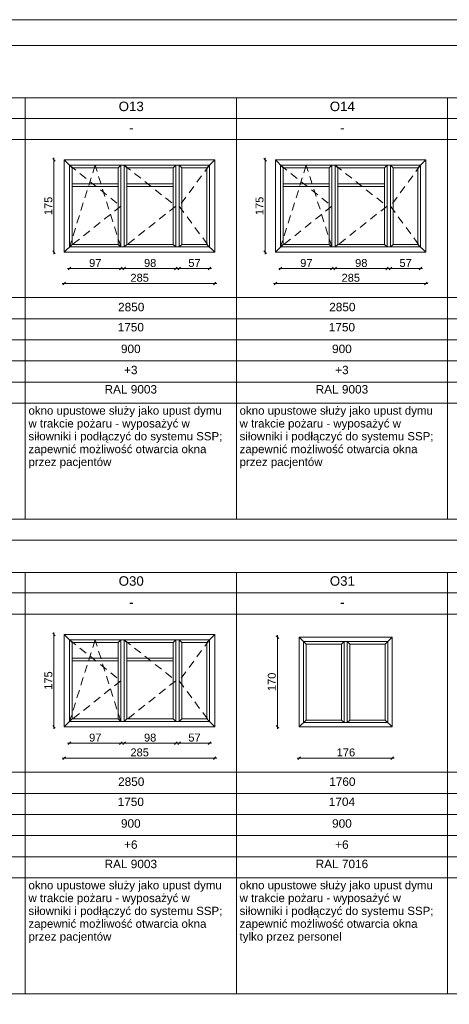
# Paper-space layout 'A-59 ZESTAWIENIE STOLARKI OKIENNEJ' of a CAD drawing. Header units: millimetres. Extents: x 0 to 850, y 0 to 297.
# Tile 9 of 12: x 537 to 618, y 110 to 297. Entities that reach past the tile are written whole.
import ezdxf
from ezdxf.xclip import XClip

# ---------------------------------------------------------------- set-up
doc = ezdxf.new("R2010")
doc.units = ezdxf.units.MM
doc.header["$MEASUREMENT"] = 0
doc.header["$XCLIPFRAME"] = 0
doc.linetypes.add('Przer. długie kreski', pattern=[2.5, 1.5, -1])
doc.layers.add('0_Nr_pióra__1', color=7, linetype='Continuous', lineweight=20)
doc.layers.add('A_Arkusz_Nr_pióra__1', color=7, linetype='Continuous', lineweight=20)
for name, color, linetype, lineweight, true_color in [('0_Nr_pióra__30', 7, 'Continuous', 5, 0x878787), ('0_Nr_pióra__7', 7, 'Continuous', 18, 0x171717), ('0_Nr_pióra__94', 7, 'Continuous', 5, 0x3b3b3b)]:
    doc.layers.add(name, color=color, linetype=linetype, lineweight=lineweight, true_color=true_color)
doc.layers.add('A_podrys', color=7, linetype='Continuous')
doc.styles.add('STYL_AUTOMATYCZNY_1', font='arial.ttf')

# ---------------------------------------------------------------- blocks, each defined once
blk = doc.blocks.new('Rysunek_1_1', base_point=(-2086.12, -3213.37))
at = {"layer": '0_Nr_pióra__1', "color": 7, "linetype": 'Continuous', "lineweight": 20}
for p, q in [((543.32, 270.4), (543.32, 270.78)), ((583.32, 270.4), (583.32, 270.78)), ((543.57, 270.15), (543.07, 270.65)), ((543.32, 252.9), (543.32, 270.4)), ((583.57, 270.15), (583.07, 270.65)), ((583.32, 252.9), (583.32, 270.4)), ((543.07, 253.15), (543.57, 252.65)), ((543.32, 252.53), (543.32, 252.9)), ((583.07, 253.15), (583.57, 252.65)), ((583.32, 252.53), (583.32, 252.9)), ((546.26, 249.8), (545.89, 249.8)), ((546.51, 250.05), (546.01, 249.55)), ((555.96, 249.8), (546.26, 249.8)), ((555.71, 249.55), (556.21, 250.05)), ((556.34, 249.8), (555.96, 249.8)), ((556.61, 249.8), (556.24, 249.8)), ((556.86, 250.05), (556.36, 249.55)), ((566.41, 249.8), (556.61, 249.8)), ((566.16, 249.55), (566.66, 250.05)), ((566.79, 249.8), (566.41, 249.8)), ((567.06, 249.8), (566.69, 249.8)), ((567.31, 250.05), (566.81, 249.55)), ((572.76, 249.8), (567.06, 249.8)), ((572.51, 249.55), (573.01, 250.05)), ((573.14, 249.8), (572.76, 249.8)), ((586.26, 249.8), (585.89, 249.8)), ((586.51, 250.05), (586.01, 249.55)), ((595.96, 249.8), (586.26, 249.8)), ((595.71, 249.55), (596.21, 250.05)), ((596.34, 249.8), (595.96, 249.8)), ((596.61, 249.8), (596.24, 249.8)), ((596.86, 250.05), (596.36, 249.55)), ((606.41, 249.8), (596.61, 249.8)), ((606.16, 249.55), (606.66, 250.05)), ((606.79, 249.8), (606.41, 249.8)), ((607.06, 249.8), (606.69, 249.8)), ((607.31, 250.05), (606.81, 249.55)), ((612.76, 249.8), (607.06, 249.8)), ((612.51, 249.55), (613.01, 250.05)), ((613.14, 249.8), (612.76, 249.8)), ((545.26, 246.99), (544.89, 246.99)), ((545.51, 247.24), (545.01, 246.74)), ((573.76, 246.99), (545.26, 246.99)), ((573.51, 246.74), (574.01, 247.24)), ((574.14, 246.99), (573.76, 246.99)), ((585.26, 246.99), (584.89, 246.99)), ((585.51, 247.24), (585.01, 246.74)), ((613.76, 246.99), (585.26, 246.99)), ((613.51, 246.74), (614.01, 247.24)), ((614.14, 246.99), (613.76, 246.99)), ((543.57, 180.15), (543.07, 180.65)), ((543.32, 180.4), (543.32, 180.78)), ((543.32, 162.9), (543.32, 180.4)), ((585.9, 179.65), (585.4, 180.15)), ((585.65, 179.9), (585.65, 180.28)), ((585.65, 162.9), (585.65, 179.9)), ((543.07, 163.15), (543.57, 162.65)), ((543.32, 162.53), (543.32, 162.9)), ((585.4, 163.15), (585.9, 162.65)), ((585.65, 162.53), (585.65, 162.9)), ((546.26, 159.8), (545.89, 159.8)), ((546.51, 160.05), (546.01, 159.55)), ((555.96, 159.8), (546.26, 159.8)), ((555.71, 159.55), (556.21, 160.05)), ((556.34, 159.8), (555.96, 159.8)), ((556.61, 159.8), (556.24, 159.8)), ((556.86, 160.05), (556.36, 159.55)), ((566.41, 159.8), (556.61, 159.8)), ((566.16, 159.55), (566.66, 160.05)), ((566.79, 159.8), (566.41, 159.8)), ((567.06, 159.8), (566.69, 159.8)), ((567.31, 160.05), (566.81, 159.55)), ((572.76, 159.8), (567.06, 159.8)), ((572.51, 159.55), (573.01, 160.05)), ((573.14, 159.8), (572.76, 159.8)), ((545.26, 156.99), (544.89, 156.99)), ((545.51, 157.24), (545.01, 156.74)), ((573.76, 156.99), (545.26, 156.99)), ((573.51, 156.74), (574.01, 157.24)), ((574.14, 156.99), (573.76, 156.99)), ((589.42, 156.99), (589.79, 156.99)), ((590.04, 157.24), (589.54, 156.74)), ((589.79, 156.99), (607.39, 156.99)), ((607.14, 156.74), (607.64, 157.24)), ((607.39, 156.99), (607.77, 156.99))]:
    blk.add_line(p, q, dxfattribs=at)
at = {"layer": '0_Nr_pióra__30', "color": 252, "linetype": 'Continuous', "lineweight": 5, "true_color": 0x878787}
for p, q in [((573.76, 270.4), (545.26, 270.4)), ((545.26, 270.4), (545.26, 252.9)), ((546.76, 268.9), (545.26, 270.4)), ((572.76, 269.4), (546.26, 269.4)), ((546.26, 269.4), (546.26, 253.9)), ((555.46, 268.9), (546.76, 268.9)), ((546.76, 268.9), (546.76, 254.4)), ((555.46, 268.9), (555.96, 269.4)), ((555.46, 268.9), (555.46, 254.4)), ((555.96, 269.4), (555.96, 253.9)), ((556.61, 269.4), (556.61, 253.9)), ((557.11, 268.9), (556.61, 269.4)), ((565.91, 268.9), (557.11, 268.9)), ((557.11, 268.9), (557.11, 254.4)), ((565.91, 268.9), (566.41, 269.4)), ((565.91, 268.9), (565.91, 254.4)), ((566.41, 269.4), (566.41, 253.9)), ((567.06, 269.4), (567.06, 253.9)), ((567.56, 268.9), (567.06, 269.4)), ((572.26, 268.9), (567.56, 268.9)), ((567.56, 268.9), (567.56, 254.4)), ((572.26, 268.9), (573.76, 270.4)), ((572.26, 268.9), (572.26, 254.4)), ((572.76, 269.4), (572.76, 253.9)), ((573.76, 270.4), (573.76, 252.9)), ((613.76, 270.4), (585.26, 270.4)), ((585.26, 270.4), (585.26, 252.9)), ((586.76, 268.9), (585.26, 270.4)), ((612.76, 269.4), (586.26, 269.4)), ((586.26, 269.4), (586.26, 253.9)), ((595.46, 268.9), (586.76, 268.9)), ((586.76, 268.9), (586.76, 254.4)), ((595.46, 268.9), (595.96, 269.4)), ((595.46, 268.9), (595.46, 254.4)), ((595.96, 269.4), (595.96, 253.9)), ((596.61, 269.4), (596.61, 253.9)), ((597.11, 268.9), (596.61, 269.4)), ((605.91, 268.9), (597.11, 268.9)), ((597.11, 268.9), (597.11, 254.4)), ((605.91, 268.9), (606.41, 269.4)), ((605.91, 268.9), (605.91, 254.4)), ((606.41, 269.4), (606.41, 253.9)), ((607.06, 269.4), (607.06, 253.9)), ((607.56, 268.9), (607.06, 269.4)), ((612.26, 268.9), (607.56, 268.9)), ((607.56, 268.9), (607.56, 254.4)), ((612.26, 268.9), (613.76, 270.4)), ((612.26, 268.9), (612.26, 254.4)), ((612.76, 269.4), (612.76, 253.9)), ((613.76, 270.4), (613.76, 252.9)), ((555.46, 265.9), (546.76, 265.9)), ((555.46, 265.4), (546.76, 265.4)), ((565.91, 265.9), (557.11, 265.9)), ((565.91, 265.4), (557.11, 265.4)), ((595.46, 265.9), (586.76, 265.9)), ((595.46, 265.4), (586.76, 265.4)), ((605.91, 265.9), (597.11, 265.9)), ((605.91, 265.4), (597.11, 265.4)), ((546.76, 254.4), (545.26, 252.9)), ((555.46, 254.4), (546.76, 254.4)), ((555.46, 254.4), (555.96, 253.9)), ((557.11, 254.4), (556.61, 253.9)), ((565.91, 254.4), (557.11, 254.4)), ((565.91, 254.4), (566.41, 253.9)), ((567.56, 254.4), (567.06, 253.9)), ((572.26, 254.4), (567.56, 254.4)), ((572.26, 254.4), (573.76, 252.9)), ((586.76, 254.4), (585.26, 252.9)), ((595.46, 254.4), (586.76, 254.4)), ((595.46, 254.4), (595.96, 253.9)), ((597.11, 254.4), (596.61, 253.9)), ((605.91, 254.4), (597.11, 254.4)), ((605.91, 254.4), (606.41, 253.9)), ((607.56, 254.4), (607.06, 253.9)), ((612.26, 254.4), (607.56, 254.4)), ((612.26, 254.4), (613.76, 252.9)), ((545.26, 252.9), (573.76, 252.9)), ((546.26, 253.9), (572.76, 253.9)), ((585.26, 252.9), (613.76, 252.9)), ((586.26, 253.9), (612.76, 253.9)), ((573.76, 180.4), (545.26, 180.4)), ((545.26, 180.4), (545.26, 162.9)), ((546.76, 178.9), (545.26, 180.4)), ((572.76, 179.4), (546.26, 179.4)), ((546.26, 179.4), (546.26, 163.9)), ((555.46, 178.9), (555.96, 179.4)), ((555.96, 179.4), (555.96, 163.9)), ((556.61, 179.4), (556.61, 163.9)), ((557.11, 178.9), (556.61, 179.4)), ((565.91, 178.9), (566.41, 179.4)), ((566.41, 179.4), (566.41, 163.9)), ((567.06, 179.4), (567.06, 163.9)), ((567.56, 178.9), (567.06, 179.4)), ((572.26, 178.9), (573.76, 180.4)), ((572.76, 179.4), (572.76, 163.9)), ((573.76, 180.4), (573.76, 162.9)), ((607.39, 179.9), (589.79, 179.9)), ((589.79, 162.9), (589.79, 179.9)), ((589.79, 179.9), (591.09, 178.6)), ((606.09, 178.6), (607.39, 179.9)), ((607.39, 162.9), (607.39, 179.9)), ((555.46, 178.9), (546.76, 178.9)), ((546.76, 178.9), (546.76, 164.4)), ((555.46, 178.9), (555.46, 164.4)), ((565.91, 178.9), (557.11, 178.9)), ((557.11, 178.9), (557.11, 164.4)), ((565.91, 178.9), (565.91, 164.4)), ((572.26, 178.9), (567.56, 178.9)), ((567.56, 178.9), (567.56, 164.4)), ((572.26, 178.9), (572.26, 164.4)), ((606.59, 179.1), (590.59, 179.1)), ((590.59, 163.7), (590.59, 179.1)), ((591.09, 178.6), (597.79, 178.6)), ((591.09, 164.2), (591.09, 178.6)), ((597.79, 178.6), (598.29, 179.1)), ((597.79, 164.2), (597.79, 178.6)), ((598.29, 163.7), (598.29, 179.1)), ((598.89, 163.7), (598.89, 179.1)), ((598.89, 179.1), (599.39, 178.6)), ((599.39, 178.6), (606.09, 178.6)), ((599.39, 164.2), (599.39, 178.6)), ((606.09, 164.2), (606.09, 178.6)), ((606.59, 163.7), (606.59, 179.1)), ((555.46, 175.9), (546.76, 175.9)), ((565.91, 175.9), (557.11, 175.9)), ((555.46, 175.4), (546.76, 175.4)), ((565.91, 175.4), (557.11, 175.4)), ((546.76, 164.4), (545.26, 162.9)), ((555.46, 164.4), (546.76, 164.4)), ((555.46, 164.4), (555.96, 163.9)), ((557.11, 164.4), (556.61, 163.9)), ((565.91, 164.4), (557.11, 164.4)), ((565.91, 164.4), (566.41, 163.9)), ((567.56, 164.4), (567.06, 163.9)), ((572.26, 164.4), (567.56, 164.4)), ((572.26, 164.4), (573.76, 162.9)), ((545.26, 162.9), (573.76, 162.9)), ((546.26, 163.9), (572.76, 163.9)), ((589.79, 162.9), (591.09, 164.2)), ((589.79, 162.9), (607.39, 162.9)), ((590.59, 163.7), (606.59, 163.7)), ((591.09, 164.2), (597.79, 164.2)), ((598.29, 163.7), (597.79, 164.2)), ((598.89, 163.7), (599.39, 164.2)), ((599.39, 164.2), (606.09, 164.2)), ((607.39, 162.9), (606.09, 164.2))]:
    blk.add_line(p, q, dxfattribs=at)
at = {"layer": '0_Nr_pióra__30', "color": 252, "linetype": 'Przer. długie kreski', "lineweight": 5, "true_color": 0x878787}
for p, q in [((546.26, 269.4), (555.96, 261.65)), ((551.11, 269.4), (546.26, 253.9)), ((555.96, 253.9), (551.11, 269.4)), ((556.61, 269.4), (566.41, 261.65)), ((572.76, 269.4), (567.06, 261.65)), ((586.26, 269.4), (595.96, 261.65)), ((591.11, 269.4), (586.26, 253.9)), ((595.96, 253.9), (591.11, 269.4)), ((596.61, 269.4), (606.41, 261.65)), ((612.76, 269.4), (607.06, 261.65)), ((555.96, 261.65), (546.26, 253.9)), ((566.41, 261.65), (556.61, 253.9)), ((567.06, 261.65), (572.76, 253.9)), ((595.96, 261.65), (586.26, 253.9)), ((606.41, 261.65), (596.61, 253.9)), ((607.06, 261.65), (612.76, 253.9)), ((546.26, 179.4), (555.96, 171.65)), ((551.11, 179.4), (546.26, 163.9)), ((555.96, 163.9), (551.11, 179.4)), ((556.61, 179.4), (566.41, 171.65)), ((572.76, 179.4), (567.06, 171.65)), ((555.96, 171.65), (546.26, 163.9)), ((566.41, 171.65), (556.61, 163.9)), ((567.06, 171.65), (572.76, 163.9))]:
    blk.add_line(p, q, dxfattribs=at)
at = {"layer": '0_Nr_pióra__94', "color": 250, "linetype": 'Continuous', "lineweight": 5, "true_color": 0x3b3b3b}
for p, q in [((35.05, 282.19), (737.88, 282.19)), ((537.88, 282.19), (537.88, 202.29)), ((577.88, 282.19), (577.88, 202.29)), ((617.88, 282.19), (617.88, 202.29)), ((737.88, 278.29), (39.05, 278.29)), ((737.88, 274.29), (39.05, 274.29)), ((39.05, 244.29), (737.88, 244.29)), ((55.23, 240.29), (737.88, 240.29)), ((39.05, 236.29), (737.88, 236.29)), ((39.05, 232.29), (737.88, 232.29)), ((363.88, 228.29), (719.05, 228.29)), ((39.05, 224.29), (737.88, 224.29)), ((39.05, 202.29), (737.88, 202.29)), ((35.05, 198.29), (737.88, 198.29)), ((35.05, 192.19), (737.88, 192.19)), ((537.88, 192.19), (537.88, 112.29)), ((577.88, 192.19), (577.88, 112.29)), ((617.88, 192.19), (617.88, 112.29)), ((737.88, 188.29), (39.05, 188.29)), ((737.88, 184.29), (39.05, 184.29)), ((39.05, 154.29), (737.88, 154.29)), ((55.23, 150.29), (737.88, 150.29)), ((39.05, 146.29), (737.88, 146.29)), ((39.05, 142.29), (737.88, 142.29)), ((483.88, 138.29), (737.88, 138.29)), ((39.05, 134.29), (737.88, 134.29)), ((39.05, 112.29), (737.88, 112.29))]:
    blk.add_line(p, q, dxfattribs=at)
at = {"layer": '0_Nr_pióra__1', "color": 7, "linetype": 'Continuous', "lineweight": 20, "char_height": 1.5, "width": 3.4323, "attachment_point": 7, "rotation": 90, "style": 'STYL_AUTOMATYCZNY_1'}
for s, insert in [('\\A1;{\\pql;\\fArial|b0|i0|c238|p0;\\W1.000000;175}', (543.02, 259.94)), ('\\A1;{\\pql;\\fArial|b0|i0|c238|p0;\\W1.000000;175}', (583.02, 259.94)), ('\\A1;{\\pql;\\fArial|b0|i0|c238|p0;\\W1.000000;175}', (543.02, 169.94)), ('\\A1;{\\pql;\\fArial|b0|i0|c238|p0;\\W1.000000;170}', (585.35, 169.69))]:
    blk.add_mtext(s, dxfattribs=dict(at, insert=insert))
at = {"layer": '0_Nr_pióra__1', "color": 7, "linetype": 'Continuous', "lineweight": 20, "char_height": 1.5, "attachment_point": 7, "style": 'STYL_AUTOMATYCZNY_1'}
for s, insert, width in [('\\A1;{\\pql;\\fArial|b0|i0|c238|p0;\\W1.000000;97}', (549.97, 250.1), 2.2882), ('\\A1;{\\pql;\\fArial|b0|i0|c238|p0;\\W1.000000;98}', (560.37, 250.1), 2.2882), ('\\A1;{\\pql;\\fArial|b0|i0|c238|p0;\\W1.000000;57}', (568.77, 250.1), 2.2882), ('\\A1;{\\pql;\\fArial|b0|i0|c238|p0;\\W1.000000;97}', (589.97, 250.1), 2.2882), ('\\A1;{\\pql;\\fArial|b0|i0|c238|p0;\\W1.000000;98}', (600.37, 250.1), 2.2882), ('\\A1;{\\pql;\\fArial|b0|i0|c238|p0;\\W1.000000;57}', (608.77, 250.1), 2.2882), ('\\A1;{\\pql;\\fArial|b0|i0|c238|p0;\\W1.000000;285}', (557.8, 247.29), 3.4323), ('\\A1;{\\pql;\\fArial|b0|i0|c238|p0;\\W1.000000;285}', (597.8, 247.29), 3.4323), ('\\A1;{\\pql;\\fArial|b0|i0|c238|p0;\\W1.000000;97}', (549.97, 160.1), 2.2882), ('\\A1;{\\pql;\\fArial|b0|i0|c238|p0;\\W1.000000;98}', (560.37, 160.1), 2.2882), ('\\A1;{\\pql;\\fArial|b0|i0|c238|p0;\\W1.000000;57}', (568.77, 160.1), 2.2882), ('\\A1;{\\pql;\\fArial|b0|i0|c238|p0;\\W1.000000;285}', (557.8, 157.29), 3.4323), ('\\A1;{\\pql;\\fArial|b0|i0|c238|p0;\\W1.000000;176}', (596.88, 157.29), 3.4323)]:
    blk.add_mtext(s, dxfattribs=dict(at, insert=insert, width=width))
at = {"layer": '0_Nr_pióra__7', "color": 250, "linetype": 'Continuous', "lineweight": 18, "true_color": 0x171717, "style": 'STYL_AUTOMATYCZNY_1'}
for s, insert, char_height, attachment_point in [('\\A1;{\\pqc;\\fArial|b0|i0|c238|p0;\\W1.000000;O13}', (557.95, 280.55), 1.8, 5), ('\\A1;{\\pqc;\\fArial|b0|i0|c238|p0;\\W1.000000;O14}', (597.95, 280.55), 1.8, 5), ('\\A1;{\\pqc;\\fArial|b0|i0|c238|p0;\\W1.000000;-}', (557.95, 275.63), 1.8, 8), ('\\A1;{\\pqc;\\fArial|b0|i0|c238|p0;\\W1.000000;-}', (597.95, 275.63), 1.8, 8), ('\\A1;{\\pqc;\\fArial|b0|i0|c238|p0;\\W1.000000;2850}', (557.95, 242.5), 1.6, 5), ('\\A1;{\\pqc;\\fArial|b0|i0|c238|p0;\\W1.000000;2850}', (597.95, 242.5), 1.6, 5), ('\\A1;{\\pqc;\\fArial|b0|i0|c238|p0;\\W1.000000;1750}', (557.87, 238.68), 1.6, 5), ('\\A1;{\\pqc;\\fArial|b0|i0|c238|p0;\\W1.000000;1750}', (597.87, 238.68), 1.6, 5), ('\\A1;{\\pqc;\\fArial|b0|i0|c238|p0;\\W1.000000;900}', (557.87, 234.57), 1.6, 5), ('\\A1;{\\pqc;\\fArial|b0|i0|c238|p0;\\W1.000000;900}', (597.87, 234.57), 1.6, 5), ('\\A1;{\\pqc;\\fArial|b0|i0|c238|p0;\\W1.000000;+3}', (557.87, 230.57), 1.6, 5), ('\\A1;{\\pqc;\\fArial|b0|i0|c238|p0;\\W1.000000;+3}', (597.87, 230.57), 1.6, 5), ('\\A1;{\\pqc;\\fArial|b0|i0|c238|p0;\\W1.000000;RAL 9003}', (557.87, 226.9), 1.6, 5), ('\\A1;{\\pqc;\\fArial|b0|i0|c238|p0;\\W1.000000;RAL 9003}', (597.87, 226.9), 1.6, 5), ('\\A1;{\\pqc;\\fArial|b0|i0|c238|p0;\\W1.000000;O30}', (557.95, 190.55), 1.8, 5), ('\\A1;{\\pqc;\\fArial|b0|i0|c238|p0;\\W1.000000;O31}', (597.95, 190.55), 1.8, 5), ('\\A1;{\\pqc;\\fArial|b0|i0|c238|p0;\\W1.000000;-}', (557.95, 185.63), 1.8, 8), ('\\A1;{\\pqc;\\fArial|b0|i0|c238|p0;\\W1.000000;-}', (597.95, 185.63), 1.8, 8), ('\\A1;{\\pqc;\\fArial|b0|i0|c238|p0;\\W1.000000;2850}', (557.95, 152.5), 1.6, 5), ('\\A1;{\\pqc;\\fArial|b0|i0|c238|p0;\\W1.000000;1760}', (597.95, 152.5), 1.6, 5), ('\\A1;{\\pqc;\\fArial|b0|i0|c238|p0;\\W1.000000;1750}', (557.87, 148.68), 1.6, 5), ('\\A1;{\\pqc;\\fArial|b0|i0|c238|p0;\\W1.000000;1704}', (597.87, 148.68), 1.6, 5), ('\\A1;{\\pqc;\\fArial|b0|i0|c238|p0;\\W1.000000;900}', (557.87, 144.57), 1.6, 5), ('\\A1;{\\pqc;\\fArial|b0|i0|c238|p0;\\W1.000000;900}', (597.87, 144.57), 1.6, 5), ('\\A1;{\\pqc;\\fArial|b0|i0|c238|p0;\\W1.000000;+6}', (557.87, 140.57), 1.6, 5), ('\\A1;{\\pqc;\\fArial|b0|i0|c238|p0;\\W1.000000;+6}', (597.87, 140.57), 1.6, 5), ('\\A1;{\\pqc;\\fArial|b0|i0|c238|p0;\\W1.000000;RAL 9003}', (557.87, 136.9), 1.6, 5), ('\\A1;{\\pqc;\\fArial|b0|i0|c238|p0;\\W1.000000;RAL 7016}', (597.87, 136.9), 1.6, 5)]:
    blk.add_mtext(s, dxfattribs=dict(at, insert=insert, char_height=char_height, attachment_point=attachment_point))
at = {"layer": '0_Nr_pióra__7', "color": 250, "linetype": 'Continuous', "lineweight": 18, "true_color": 0x171717, "char_height": 1.55668, "width": 37.7515, "attachment_point": 7, "style": 'STYL_AUTOMATYCZNY_1'}
for s, insert, line_spacing_factor in [('\\A1;{\\pql;\\fArial|b0|i0|c238|p0;\\W1.000000;okno upustowe służy jako upust dymu w trakcie pożaru - wyposażyć w siłowniki i podłączyć do systemu SSP;\\P\\pql;\\fArial|b0|i0|c238|p0;\\W1.000000;zapewnić możliwość otwarcia okna przez pacjentów}', (538.48, 211.9), 0.937739), ('\\A1;{\\pql;\\fArial|b0|i0|c238|p0;\\W1.000000;okno upustowe służy jako upust dymu w trakcie pożaru - wyposażyć w siłowniki i podłączyć do systemu SSP;\\P\\pql;\\fArial|b0|i0|c238|p0;\\W1.000000;zapewnić możliwość otwarcia okna przez pacjentów}', (578.48, 211.9), 0.937739), ('\\A1;{\\pql;\\fArial|b0|i0|c238|p0;\\W1.000000;okno upustowe służy jako upust dymu w trakcie pożaru - wyposażyć w siłowniki i podłączyć do systemu SSP;\\P\\pql;\\fArial|b0|i0|c238|p0;\\W1.000000;zapewnić możliwość otwarcia okna przez pacjentów}', (538.48, 121.9), 0.937739), ('\\A1;{\\pql;\\fArial|b0|i0|c238|p0;\\W1.000000;okno upustowe służy jako upust dymu w trakcie pożaru - wyposażyć w siłowniki i podłączyć do systemu SSP;\\P\\pql;\\fArial|b0|i0|c238|p0;\\W1.000000;zapewnić możliwość otwarcia okna tylko przez personel}', (578.48, 121.9), 0.938439)]:
    blk.add_mtext(s, dxfattribs=dict(at, insert=insert, line_spacing_factor=line_spacing_factor))

psp = doc.layouts.new('A-59 ZESTAWIENIE STOLARKI OKIENNEJ')

# ---------------------------------------------------------------- linework, layer by layer
at = {"layer": 'A_Arkusz_Nr_pióra__1', "color": 7, "linetype": 'Continuous', "lineweight": 20}
psp.add_line((845.1, 292.1), (29.9, 292.1), dxfattribs=at)
at = {"layer": 'A_Arkusz_Nr_pióra__1', "color": 7, "linetype": 'Continuous', "lineweight": 20, "flags": 128}
psp.add_lwpolyline([(0, 297), (850, 297), (850, 0), (0, 0)], close=True, dxfattribs=at)

# ---------------------------------------------------------------- block references
at = {"layer": 'A_podrys', "color": 37, "linetype": 'Continuous', "lineweight": 5, "true_color": 0x656532}
ref = psp.add_blockref('Rysunek_1_1', (-2086.12, -3213.37), dxfattribs=at)
XClip(ref).set_block_clipping_path([(31.6687238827, 12.5130650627), (742.4176234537, 288.3491695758)])

doc.saveas('drawing.dxf')
